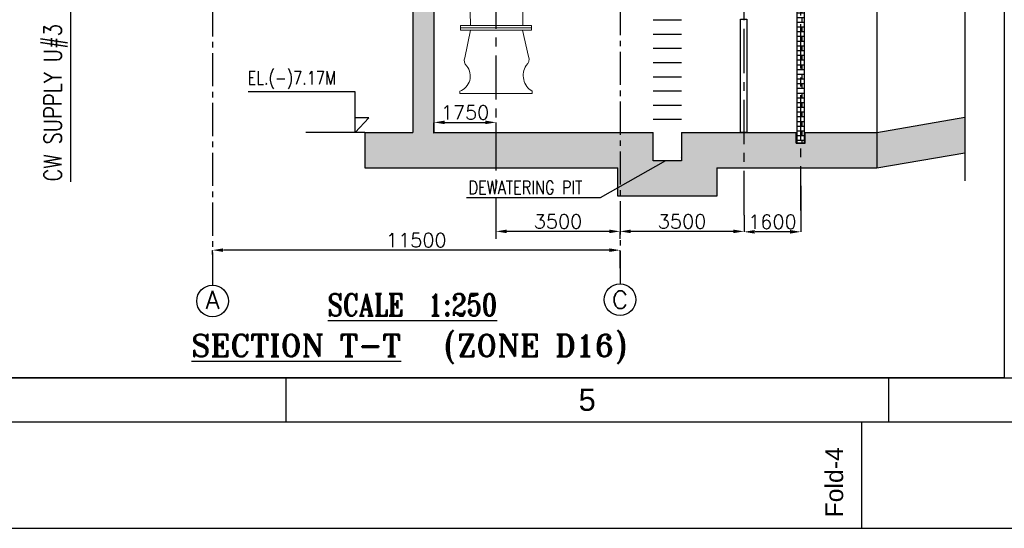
# Model space of a CAD drawing. Header units: inches. Extents: x -341304 to 31571016, y -692717 to 2132253.
# Tile 34 of 256: x 432404 to 487976, y -617757 to -589051. Entities that reach past the tile are written whole.
import ezdxf
from ezdxf.enums import TextEntityAlignment as Align

# ---------------------------------------------------------------- set-up
doc = ezdxf.new("R2010")
doc.units = ezdxf.units.IN
doc.header["$MEASUREMENT"] = 0
doc.linetypes.add('CENTER', pattern=[2, 1.25, -0.25, 0.25, -0.25])
doc.linetypes.add('CENTER2', pattern=[1.125, 0.75, -0.125, 0.125, -0.125])
for name, color, linetype in [('0-CL', 8, 'CENTER'), ('0-CW SUPPLY', 4, 'Continuous'), ('CT Basin', 4, 'Continuous'), ('CW Sump Elevation', 7, 'Continuous'), ('text', 3, 'Continuous')]:
    doc.layers.add(name, color=color, linetype=linetype)
doc.styles.add('ROMANS', font='romans')
doc.styles.add('ROMANT', font='romant', dxfattribs={"height": 5})
doc.styles.get("Standard").update_dxf_attribs({"font": 'arial.ttf'})
doc.dimstyles.new('DIMS-200', dxfattribs={"dimscale": 200, "dimtxt": 2.5, "dimasz": 2.5, "dimexe": 1, "dimexo": 1, "dimgap": 1, "dimtad": 1, "dimdec": 0, "dimzin": 0, "dimdsep": 46, "dimtxsty": 'ROMANS', "dimcen": 1, "dimclrd": 8, "dimclre": 8, "dimclrt": 3, "dimadec": 0, "dimazin": 0, "dimtfac": 1, "dimtdec": 0, "dimtix": 1, "dimtofl": 0, "dimtmove": 0, "dimatfit": 3, "dimfxl": 1, "dimtolj": 1, "dimtzin": 0, "dimarcsym": 0})
doc.dimstyles.new('User-300', dxfattribs={"dimscale": 400, "dimtxt": 1.5, "dimasz": 1.25, "dimexe": 1, "dimexo": 1, "dimgap": 0.4, "dimtad": 1, "dimdec": 0, "dimlfac": 0.5, "dimzin": 0, "dimdsep": 46, "dimtxsty": 'ROMANS', "dimcen": 1, "dimclrd": 8, "dimclre": 8, "dimclrt": 3, "dimadec": 0, "dimazin": 0, "dimtfac": 1, "dimtdec": 0, "dimtix": 1, "dimtofl": 0, "dimtmove": 0, "dimatfit": 3, "dimfxl": 1, "dimtolj": 1, "dimtzin": 0, "dimarcsym": 0})

# ---------------------------------------------------------------- blocks, each defined once
blk = doc.blocks.new('*D659')
at = {"layer": '0-CL', "color": 8, "lineweight": -2, "transparency": 16777216}
for p, q in [((-1530654, 137649), (-1530654, 135037)), ((-1533854, 135330), (-1533854, 135037)), ((-1531254, 135037), (-1533254, 135037))]:
    blk.add_line(p, q, dxfattribs=at)
at = {"layer": '0-CL', "color": 8, "transparency": 16777216}
for points in [[(-1533254, 135137), (-1533254, 134937), (-1533854, 135037)], [(-1531254, 135137), (-1531254, 134937), (-1530654, 135037)]]:
    blk.add_solid(points, dxfattribs=at)
at = {"layer": 'Defpoints', "color": 0, "transparency": 16777216}
for p in [(-1530654, 137649), (-1533854, 135330), (-1533854, 135037)]:
    blk.add_point(p, dxfattribs=at)
at = {"layer": '0-CL', "color": 3, "transparency": 16777216, "insert": (-1532254, 135597), "char_height": 800, "attachment_point": 5, "style": 'ROMANS'}
blk.add_mtext('\\A1;1600', dxfattribs=at)
blk = doc.blocks.new('*D661')
at = {"layer": '0-CL', "color": 8, "lineweight": -2, "transparency": 16777216}
for p, q in [((-1563854, 133754), (-1563854, 134002)), ((-1541454, 134002), (-1563254, 134002)), ((-1540854, 132978), (-1540854, 134002))]:
    blk.add_line(p, q, dxfattribs=at)
at = {"layer": '0-CL', "color": 8, "transparency": 16777216}
for points in [[(-1563254, 134102), (-1563254, 133902), (-1563854, 134002)], [(-1541454, 134102), (-1541454, 133902), (-1540854, 134002)]]:
    blk.add_solid(points, dxfattribs=at)
at = {"layer": 'Defpoints', "color": 0, "transparency": 16777216}
for p in [(-1563854, 134002), (-1563854, 133754), (-1540854, 132978)]:
    blk.add_point(p, dxfattribs=at)
at = {"layer": '0-CL', "color": 3, "transparency": 16777216, "insert": (-1552354, 134562), "char_height": 800, "attachment_point": 5, "style": 'ROMANS'}
blk.add_mtext('\\A1;11500', dxfattribs=at)
blk = doc.blocks.new('*D663')
at = {"layer": '0-CL', "color": 8, "lineweight": -2, "transparency": 16777216}
for p, q in [((-1551354, 140582), (-1551354, 141213)), ((-1550754, 141213), (-1548454, 141213)), ((-1547854, 140565), (-1547854, 141213))]:
    blk.add_line(p, q, dxfattribs=at)
at = {"layer": '0-CL', "color": 8, "transparency": 16777216}
for points in [[(-1550754, 141313), (-1550754, 141113), (-1551354, 141213)], [(-1548454, 141313), (-1548454, 141113), (-1547854, 141213)]]:
    blk.add_solid(points, dxfattribs=at)
at = {"layer": 'Defpoints', "color": 0, "transparency": 16777216}
for p in [(-1547854, 141213), (-1551354, 140582), (-1547854, 140565)]:
    blk.add_point(p, dxfattribs=at)
at = {"layer": '0-CL', "color": 3, "transparency": 16777216, "insert": (-1549604, 141773), "char_height": 800, "attachment_point": 5, "style": 'ROMANS'}
blk.add_mtext('\\A1;1750', dxfattribs=at)
blk = doc.blocks.new('*D664')
at = {"layer": '0-CL', "color": 8, "lineweight": -2, "transparency": 16777216}
for p, q in [((-1533854, 135986), (-1533854, 135061)), ((-1540854, 134648), (-1540854, 135061)), ((-1534454, 135061), (-1540254, 135061))]:
    blk.add_line(p, q, dxfattribs=at)
at = {"layer": '0-CL', "color": 8, "transparency": 16777216}
for points in [[(-1540254, 135161), (-1540254, 134961), (-1540854, 135061)], [(-1534454, 135161), (-1534454, 134961), (-1533854, 135061)]]:
    blk.add_solid(points, dxfattribs=at)
at = {"layer": 'Defpoints', "color": 0, "transparency": 16777216}
for p in [(-1533854, 135986), (-1540854, 135061), (-1540854, 134648)]:
    blk.add_point(p, dxfattribs=at)
at = {"layer": '0-CL', "color": 3, "transparency": 16777216, "insert": (-1537354, 135621), "char_height": 800, "attachment_point": 5, "style": 'ROMANS'}
blk.add_mtext('\\A1;3500', dxfattribs=at)
blk = doc.blocks.new('*D667')
at = {"layer": '0-CL', "color": 8, "lineweight": -2, "transparency": 16777216}
for p, q in [((-1540854, 135986), (-1540854, 135061)), ((-1547854, 134648), (-1547854, 135061)), ((-1541454, 135061), (-1547254, 135061))]:
    blk.add_line(p, q, dxfattribs=at)
at = {"layer": '0-CL', "color": 8, "transparency": 16777216}
for points in [[(-1547254, 135161), (-1547254, 134961), (-1547854, 135061)], [(-1541454, 135161), (-1541454, 134961), (-1540854, 135061)]]:
    blk.add_solid(points, dxfattribs=at)
at = {"layer": 'Defpoints', "color": 0, "transparency": 16777216}
for p in [(-1540854, 135986), (-1547854, 135061), (-1547854, 134648)]:
    blk.add_point(p, dxfattribs=at)
at = {"layer": '0-CL', "color": 3, "transparency": 16777216, "insert": (-1544354, 135621), "char_height": 800, "attachment_point": 5, "style": 'ROMANS'}
blk.add_mtext('\\A1;3500', dxfattribs=at)
blk = doc.blocks.new('FORMAT-A0')
for p, q in [((23.97, 17.01), (1075.97, 17.01)), ((283.97, 17), (283.97, 12)), ((351.97, 17), (351.97, 12)), ((348.97, 0.01), (348.97, 12.01))]:
    blk.add_line(p, q)
for points in [[(1188.97, 841.01), (-0.03, 841.01), (-0.03, 0.01), (1188.97, 0.01)], [(1176.97, 829.01), (11.97, 829.01), (11.97, 12.01), (1176.97, 12.01)]]:
    blk.add_lwpolyline(points, close=True)
blk.add_text('5', height=2.5).set_placement((317.97, 14.5), align=Align.MIDDLE)
blk.add_text('Fold-4', height=2, rotation=90).set_placement((346.86, 1.24))
blk = doc.blocks.new('Q-Q')
h = blk.add_hatch()
h.set_pattern_fill('AR-CONC', scale=300)
h.set_pattern_definition([(50, (584163.3, 11695.8), (2151.7805, -188.2564), [225, -2475]), (355, (584163.3, 11695.8), (-416.254, 2256.5764), [180, -1980]), (100.45144, (584342.7, 11680.1), (1735.5265, 2068.32), [191.2206, -2103.4263]), (46.1842, (584163.3, 12295.8), (3201.724, -496.558), [337.5, -3712.5]), (96.63564, (584430, 12254.4), (2803.986, 2922.356), [286.831, -3155.1413]), (351.18416, (584163.3, 12295.8), (2803.986, 2922.356), [270, -2970]), (21, (584463.3, 12145.8), (1790.7212, -1207.8567), [225, -2475]), (326, (584463.3, 12145.8), (729.946, 2175.4501), [180, -1980]), (71.45144, (584612.6, 12045.2), (2520.6671, 967.5935), [191.2206, -2103.4263]), (37.5, (584163.3, 11695.8), (36.47957, 998.68156), [0, -1956, 0, -2010, 0, -1987.5]), (7.5, (584163.3, 11695.8), (789.2086, 1183.23514), [0, -1146, 0, -1911, 0, -757.5]), (327.5, (583494.3, 11695.8), (1601.4673, -67.66462), [0, -750, 0, -2340, 0, -3105]), (317.5, (583194.3, 11695.8), (1749.5585, 300.31495), [0, -975, 0, -1554, 0, -2205])])
h.paths.add_polyline_path([(-1530654.1, 140044), (-1530454.1, 140044), (-1530404.1, 140044), (-1530404.1, 140644), (-1526354.1, 140644), (-1526354.1, 138644), (-1530654.1, 138644)])
h.paths.add_polyline_path([(-1533854.1, 140644), (-1530904.1, 140644), (-1530904.1, 140044), (-1530654.1, 140044), (-1530654.1, 138644), (-1533854.1, 138644)])
h.paths.add_polyline_path([(-1537386.2, 140644), (-1533854.1, 140644), (-1533854.1, 138644), (-1535386.2, 138644), (-1535386.2, 137044), (-1540986.2, 137044), (-1540986.2, 137586.9), (-1538986.2, 139317.6), (-1538986.2, 139044), (-1537386.2, 139044)])
h.paths.add_polyline_path([(-1547854.1, 140644), (-1544454.1, 140644), (-1538986.2, 140644), (-1538986.2, 139317.6), (-1540986.2, 137586.9), (-1540986.2, 138644), (-1546454.1, 138644), (-1547854.1, 138644)])
h.paths.add_polyline_path([(-1555254.1, 140644), (-1554556.6, 140644), (-1552554.1, 140644), (-1552554.1, 160384), (-1562854.1, 160384), (-1562854.1, 156359.3), (-1562174.2, 156359.3), (-1562174.2, 154470.6), (-1563854.1, 154470.6), (-1565568.1, 154470.6), (-1565568.1, 156359.3), (-1564854.1, 156359.3), (-1564854.1, 160984), (-1556412.6, 160984), (-1556412.6, 160781), (-1555498.6, 160781), (-1555498.6, 160984), (-1550154.1, 160984), (-1550154.1, 160384), (-1550574.1, 160384), (-1550574.1, 159744.6), (-1551354.1, 159744.6), (-1551354.1, 140644), (-1547854.1, 140644), (-1547854.1, 138644), (-1555254.1, 138644)])
h.paths.add_polyline_path([(-1521389.7, 141502.4), (-1521389.7, 139499.1), (-1526354.1, 138644), (-1526354.1, 140644)])
h = blk.add_hatch()
h.set_pattern_fill('AR-BRSTD', color=256, scale=100)
h.set_pattern_definition([(0, (-1211431.93, 477076.86), (0, 266.7), []), (90, (-1211431.93, 477076.86), (-400, 266.7), [266.7, -266.7])])
edge = h.paths.add_edge_path()
edge.add_line((-1530854.1, 140044), (-1530854.1, 160884))
edge.add_line((-1530454.1, 160884), (-1530454.1, 140044))
at = {"color": 7}
for p, q in [((-1530854.1, 140044), (-1530854.1, 160884)), ((-1530454.1, 160884), (-1530454.1, 140044)), ((-1552554.1, 160384), (-1552554.1, 140644)), ((-1551354.1, 159744.6), (-1551354.1, 140644)), ((-1526354.1, 158984), (-1526354.1, 138644)), ((-1555811.5, 142934.1), (-1561834.4, 142934.1)), ((-1555811.5, 140644), (-1555811.5, 142934.1)), ((-1555023.3, 141476.5), (-1555811.5, 141476.5)), ((-1555811.5, 140644), (-1555023.3, 141476.5)), ((-1526354.1, 140644), (-1521389.7, 141502.4)), ((-1555254.1, 140644), (-1558579.9, 140644)), ((-1555254.1, 140644), (-1555254.1, 138644)), ((-1555254.1, 140644), (-1552554.1, 140644)), ((-1551354.1, 140644), (-1538986.2, 140644)), ((-1542854.1, 140644), (-1538986.2, 140644)), ((-1542854.1, 140644), (-1538986.2, 140644)), ((-1542854.1, 140644), (-1538986.2, 140644)), ((-1537386.2, 140644), (-1530904.1, 140644)), ((-1530904.1, 140044), (-1530904.1, 140644)), ((-1530404.1, 140644), (-1526354.1, 140644)), ((-1530404.1, 140044), (-1530404.1, 140644)), ((-1530904.1, 140044), (-1530404.1, 140044)), ((-1530454.1, 140044), (-1530854.1, 140044)), ((-1526354.1, 138644), (-1521389.7, 139499.1)), ((-1537427.5, 139221.9), (-1537427.5, 139221.9)), ((-1555254.1, 138644), (-1546454.1, 138644)), ((-1546454.1, 138644), (-1540986.2, 138644)), ((-1535386.2, 138644), (-1526354.1, 138644))]:
    blk.add_line(p, q, dxfattribs=at)
at = {"color": 2}
blk.add_line((-1571854.1, 137862.5), (-1571854.1, 148350.3), dxfattribs=at)
at = {"color": 8}
blk.add_line((-1537358.4, 139669.5), (-1537358.4, 139669.5), dxfattribs=at)
at = {"ltscale": 0.5}
blk.add_lwpolyline([(-1611190.8, 187044.5), (-1519164.9, 187044.5), (-1519164.9, 126803.4), (-1611190.8, 126803.4)], close=True, dxfattribs=at)
at = {"color": 7}
for points in [[(-1521389.7, 162400.5), (-1521389.7, 152195.4), (-1522614.3, 152195.4), (-1520165.1, 148113.3), (-1521389.7, 148113.3), (-1521389.7, 137908.2)], [(-1537386.2, 140644), (-1537386.2, 139044), (-1538986.2, 139044), (-1538986.2, 140644)], [(-1535386.2, 138644), (-1535386.2, 137044), (-1540986.2, 137044), (-1540986.2, 138644)]]:
    blk.add_lwpolyline(points, dxfattribs=at)
blk.add_lwpolyline([(-1534054.1, 147044), (-1533700.8, 147044), (-1533700.8, 140651.1), (-1534054.1, 140651.1)], close=True, dxfattribs=at)
at = {"color": 2}
for centre in [(-1563854.1, 131129.6), (-1540854.1, 131203.5)]:
    blk.add_circle(centre, 893.1, dxfattribs=at)
at = {"layer": '0-CL', "lineweight": -3, "ltscale": 2000}
for p, q in [((-1530654.1, 136247.3), (-1530654.1, 157550.5)), ((-1547854.1, 156997.2), (-1547854.1, 134656.2)), ((-1533854.1, 135985.7), (-1533854.1, 156990.9))]:
    blk.add_line(p, q, dxfattribs=at)
at = {"layer": '0-CW SUPPLY', "color": 4, "linetype": 'Continuous', "lineweight": 9, "ltscale": 2500}
for p, q in [((-1549456.8, 155959), (-1549294.7, 146678.7)), ((-1546251.3, 155959), (-1546346.6, 146678.7)), ((-1549290.2, 146421.6), (-1549613.4, 144862)), ((-1546023.2, 144926.8), (-1546349.3, 146421.6)), ((-1549904.1, 142844), (-1549904.1, 142970.5)), ((-1549904.1, 142844), (-1545804.1, 142844)), ((-1545804.1, 142844), (-1545804.1, 142970.5))]:
    blk.add_line(p, q, dxfattribs=at)
at = {"layer": '0-CW SUPPLY', "color": 20, "linetype": 'Continuous', "lineweight": 9, "ltscale": 2500}
for p, q in [((-1545852.9, 146540.6), (-1549855.2, 146540.6)), ((-1549854.1, 146678.7), (-1549854.1, 146421.6)), ((-1549854.1, 146678.7), (-1545854.1, 146678.7)), ((-1549854.1, 146421.6), (-1545854.1, 146421.6)), ((-1545854.1, 146678.7), (-1545854.1, 146421.6))]:
    blk.add_line(p, q, dxfattribs=at)
at = {"layer": '0-CW SUPPLY', "color": 4, "linetype": 'Continuous', "lineweight": 9, "ltscale": 2500}
for centre, radius, start, end in [((-1549259.9, 144700.4), 388.7, 155.43, 232.07374), ((-1546398.1, 144760.2), 410.2, 306.21949, 23.96283), ((-1550221.6, 143830.3), 916.5, 290.27054, 37.94129), ((-1545283.1, 143867.9), 1037.6, 147.24479, 239.85969)]:
    blk.add_arc(centre, radius, start, end, dxfattribs=at)
at = {"layer": 'CT Basin', "color": 8, "linetype": 'CENTER2', "ltscale": 2500}
for p, q in [((-1563854.1, 184501.2), (-1563854.1, 132022.7)), ((-1540854.1, 184575.1), (-1540854.1, 132096.6))]:
    blk.add_line(p, q, dxfattribs=at)
at = {"layer": 'CW Sump Elevation', "color": 20}
for p, q in [((-1537386.2, 146974), (-1538986.2, 146974)), ((-1537386.2, 146174), (-1538986.2, 146174)), ((-1537386.2, 145374), (-1538986.2, 145374)), ((-1537386.2, 144574), (-1538986.2, 144574)), ((-1537386.2, 143774), (-1538986.2, 143774)), ((-1537386.2, 142974), (-1538986.2, 142974)), ((-1537386.2, 142174), (-1538986.2, 142174)), ((-1537386.2, 141374), (-1538986.2, 141374))]:
    blk.add_line(p, q, dxfattribs=at)
at = {"color": 3, "lineweight": -2, "style": 'ROMANS', "width": 0.8}
for s, p in [('EL.(-)7.17M', (-1561876.6, 143354.8)), ('DEWATERING PIT', (-1549407.8, 137167.6))]:
    blk.add_text(s, height=750, dxfattribs=at).set_placement(p)
at = {"color": 3, "lineweight": -2, "style": 'ROMANS'}
for s, p in [('A', (-1563846.3, 131198.2)), ('C', (-1540854.1, 131203.5))]:
    blk.add_text(s, height=1000, dxfattribs=at).set_placement(p, align=Align.MIDDLE)
at = {"layer": 'text', "style": 'ROMANS', "width": 0.8}
blk.add_text('CW SUPPLY U#3', height=1000, rotation=90, dxfattribs=at).set_placement((-1572370.6, 137877.5))
at = {"layer": 'text', "color": 1, "lineweight": 25, "style": 'ROMANT', "width": 0.8}
blk.add_text('%%USCALE  1:250', height=1250, dxfattribs=at).set_placement((-1557352.7, 130290.5, -7709.5))
at = {"layer": 'text', "color": 1, "lineweight": 25, "style": 'ROMANT'}
for s, p in [('%%USECTION T-T', (-1565045, 127995.7, -9636.9)), ('(ZONE D16)', (-1550790.7, 127995.7, -9636.9))]:
    blk.add_text(s, height=1250, dxfattribs=at).set_placement(p)
at = {"layer": '0-CL'}
dim = blk.add_linear_dim(base=(-1547854.1, 141213.2), p1=(-1551354.1, 140582.1), p2=(-1547854.1, 140564.7), dimstyle='User-300', override={"dimtxt": 2, "dimasz": 1.5, "dimexe": 0, "dimexo": 0}, dxfattribs=at)
dim.commit()
dim.dimension.update_dxf_attribs({"geometry": '*D663', "text_midpoint": (-1549604.1, 141773.2)})
for base, p1, p2, picture, middle in [((-1533854.1, 135036.9), (-1530654.1, 137649.3), (-1533854.1, 135330.4), '*D659', (-1532254.1, 135596.9)), ((-1547854.1, 135061.5), (-1540854.1, 135985.7), (-1547854.1, 134648.1), '*D667', (-1544354.1, 135621.5)), ((-1540854.1, 135061.5), (-1533854.1, 135985.7), (-1540854.1, 134648.1), '*D664', (-1537354.1, 135621.5)), ((-1563854.1, 134002.2), (-1540854.1, 132977.9), (-1563854.1, 133753.8), '*D661', (-1552354.1, 134562.2))]:
    dim = blk.add_linear_dim(base=base, p1=p1, p2=p2, angle=180, dimstyle='User-300', override={"dimtxt": 2, "dimasz": 1.5, "dimexe": 0, "dimexo": 0}, dxfattribs=at)
    dim.commit()
    dim.dimension.update_dxf_attribs({"geometry": picture, "text_midpoint": middle})
blk.add_leader([(-1538288.3, 139044), (-1541980.5, 136946.4), (-1549516.1, 136946.4)], dimstyle='DIMS-200', override={"dimasz": 5, "dimtad": 0})

msp = doc.modelspace()

# ---------------------------------------------------------------- block references
at = {"color": 7}
msp.add_blockref('Q-Q', (2007141.3, -736060.4), dxfattribs=at)

# ---------------------------------------------------------------- next in the draw order: block references
at = {"xscale": 500.0000000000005, "yscale": 500.0000000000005, "zscale": 500.0000000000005}
msp.add_blockref('FORMAT-A0', (305449.3, -617760.7), dxfattribs=at)

doc.saveas('drawing.dxf')
